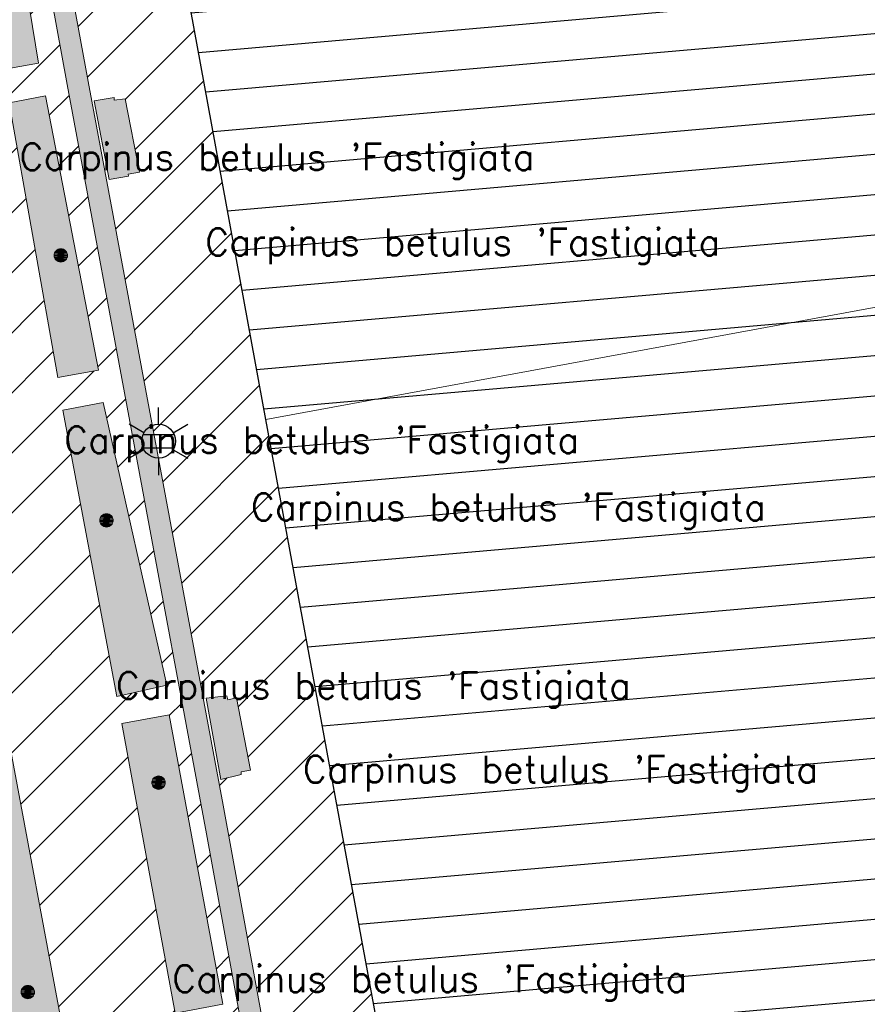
# Model space of a CAD drawing. Header units: metres. Extents: x 102852 to 106916, y 385458 to 392749.
# Tile 39 of 68: x 104629 to 104660, y 386244 to 386281. Entities that reach past the tile are written whole.
import ezdxf
from ezdxf.enums import TextEntityAlignment as Align

# ---------------------------------------------------------------- set-up
doc = ezdxf.new("R2010")
doc.units = ezdxf.units.M
for name, color, linetype, lineweight in [('0-BEBOUWING', 7, 'Continuous', 30), ('0-GRAS OM SPORTVELDEN', 2, 'Continuous', 30), ('0-GRAS SPORTVELDEN', 3, 'Continuous', 30), ('0-HAAG', 82, 'Continuous', 30), ('0-VERHARDING', 5, 'Continuous', 30), ('B-WE-GR-STRUIK-G', 90, 'Continuous', 13), ('B-WE-IE-GEBOUW-G', 10, 'Continuous', 0), ('B-WE-IE-OV-LICHTMAST-S', 40, 'Continuous', 30), ('B-WE-VH-KANTVERHARDING-G', 60, 'Continuous', 13), ('B-WE-VW-MARKERING_LANGS_STREEP_DOORGETROKKEN-G', 7, 'Continuous', 13), ('Bomen', 84, 'Continuous', 0), ('Boomsoort', 10, 'Continuous', 0)]:
    doc.layers.add(name, color=color, linetype=linetype, lineweight=lineweight)
doc.styles.add('NLCS-ISO', font='NLCS-ISO.ttf')
doc.styles.add('Style-txt', font='txt.shx')

# ---------------------------------------------------------------- blocks, each defined once
blk = doc.blocks.new('B-SIE-WEG_LICHTMAST-SO_2')
at = {"ltscale": 0.1}
for p, q in [((0, 1.266), (0, 2.531)), ((-1.096, 0.633), (-2.192, 1.266)), ((1.096, 0.633), (2.192, 1.266)), ((-1.096, -0.633), (-2.192, -1.266)), ((1.096, -0.633), (2.192, -1.266)), ((0, -1.266), (0, -2.531))]:
    blk.add_line(p, q, dxfattribs=at)
at = {"flags": 128}
for points in [[(-1.163, 0.5), (1.163, 0.5)], [(-1.163, -0.5), (1.163, -0.5)]]:
    blk.add_lwpolyline(points, dxfattribs=at)
at = {"ltscale": 0.1}
blk.add_circle((0, 0), 1.266, dxfattribs=at)
at = {"style": 'NLCS-ISO'}
blk.add_attdef('TYPE', text='', height=1.8, dxfattribs=at).set_placement((0, 2.531), align=Align.BOTTOM_CENTER)
blk = doc.blocks.new('MPOLYGON_532')
at = {"layer": 'Bomen', "flags": 128}
for points in [[(104629.837, 386272.265), (104629.823, 386272.218), (104630.313, 386272.218)], [(104629.86, 386272.309), (104629.837, 386272.265), (104630.299, 386272.265)], [(104629.837, 386272.265), (104630.299, 386272.265), (104630.313, 386272.218)], [(104629.891, 386272.346), (104629.86, 386272.309), (104630.276, 386272.309)], [(104629.86, 386272.309), (104630.276, 386272.309), (104630.299, 386272.265)], [(104629.929, 386272.378), (104629.891, 386272.346), (104630.245, 386272.346)], [(104629.891, 386272.346), (104630.245, 386272.346), (104630.276, 386272.309)], [(104629.973, 386272.401), (104629.929, 386272.378), (104630.207, 386272.378)], [(104629.929, 386272.378), (104630.207, 386272.378), (104630.245, 386272.346)], [(104630.019, 386272.415), (104629.973, 386272.401), (104630.164, 386272.401)], [(104629.973, 386272.401), (104630.164, 386272.401), (104630.207, 386272.378)], [(104630.068, 386272.42), (104630.019, 386272.415), (104630.117, 386272.415)], [(104630.019, 386272.415), (104630.117, 386272.415), (104630.164, 386272.401)], [(104629.823, 386272.218), (104629.818, 386272.17), (104630.318, 386272.17)], [(104629.818, 386272.17), (104629.823, 386272.121), (104630.313, 386272.121)], [(104629.818, 386272.17), (104630.318, 386272.17), (104630.313, 386272.121)], [(104629.823, 386272.218), (104630.313, 386272.218), (104630.318, 386272.17)], [(104629.823, 386272.121), (104629.837, 386272.074), (104630.299, 386272.074)], [(104629.823, 386272.121), (104630.313, 386272.121), (104630.299, 386272.074)], [(104629.837, 386272.074), (104629.86, 386272.031), (104630.276, 386272.031)], [(104629.837, 386272.074), (104630.299, 386272.074), (104630.276, 386272.031)], [(104629.86, 386272.031), (104629.891, 386271.993), (104630.245, 386271.993)], [(104629.86, 386272.031), (104630.276, 386272.031), (104630.245, 386271.993)], [(104629.891, 386271.993), (104629.929, 386271.962), (104630.207, 386271.962)], [(104629.891, 386271.993), (104630.245, 386271.993), (104630.207, 386271.962)], [(104629.929, 386271.962), (104629.973, 386271.939), (104630.164, 386271.939)], [(104629.929, 386271.962), (104630.207, 386271.962), (104630.164, 386271.939)], [(104629.973, 386271.939), (104630.019, 386271.924), (104630.117, 386271.924)], [(104629.973, 386271.939), (104630.164, 386271.939), (104630.117, 386271.924)], [(104630.019, 386271.924), (104630.117, 386271.924), (104630.068, 386271.92)]]:
    blk.add_lwpolyline(points, close=True, dxfattribs=at)
at = {"layer": 'Bomen', "color": 74, "true_color": 0x55aa00, "flags": 128}
for points in [[(104629.823, 386272.218), (104629.837, 386272.265)], [(104629.837, 386272.265), (104629.86, 386272.309)], [(104629.86, 386272.309), (104629.891, 386272.346)], [(104629.891, 386272.346), (104629.929, 386272.378)], [(104629.929, 386272.378), (104629.973, 386272.401)], [(104629.973, 386272.401), (104630.019, 386272.415)], [(104630.019, 386272.415), (104630.068, 386272.42)], [(104630.068, 386272.42), (104630.117, 386272.415)], [(104630.117, 386272.415), (104630.164, 386272.401)], [(104630.164, 386272.401), (104630.207, 386272.378)], [(104630.207, 386272.378), (104630.245, 386272.346)], [(104630.245, 386272.346), (104630.276, 386272.309)], [(104630.276, 386272.309), (104630.299, 386272.265)], [(104630.299, 386272.265), (104630.313, 386272.218)], [(104629.818, 386272.17), (104629.823, 386272.218)], [(104629.823, 386272.121), (104629.818, 386272.17)], [(104629.837, 386272.074), (104629.823, 386272.121)], [(104629.86, 386272.031), (104629.837, 386272.074)], [(104629.891, 386271.993), (104629.86, 386272.031)], [(104629.929, 386271.962), (104629.891, 386271.993)], [(104629.973, 386271.939), (104629.929, 386271.962)], [(104630.019, 386271.924), (104629.973, 386271.939)], [(104630.068, 386271.92), (104630.019, 386271.924)], [(104630.117, 386271.924), (104630.068, 386271.92)], [(104630.164, 386271.939), (104630.117, 386271.924)], [(104630.207, 386271.962), (104630.164, 386271.939)], [(104630.245, 386271.993), (104630.207, 386271.962)], [(104630.276, 386272.031), (104630.245, 386271.993)], [(104630.299, 386272.074), (104630.276, 386272.031)], [(104630.313, 386272.121), (104630.299, 386272.074)], [(104630.313, 386272.218), (104630.318, 386272.17)], [(104630.318, 386272.17), (104630.313, 386272.121)]]:
    blk.add_lwpolyline(points, dxfattribs=at)
at = {"layer": 'Bomen'}
for points in [[(104629.837, 386272.265), (104629.823, 386272.218), (104630.313, 386272.218)], [(104629.86, 386272.309), (104629.837, 386272.265), (104630.299, 386272.265)], [(104629.837, 386272.265), (104630.299, 386272.265), (104630.313, 386272.218)], [(104629.891, 386272.346), (104629.86, 386272.309), (104630.276, 386272.309)], [(104629.86, 386272.309), (104630.276, 386272.309), (104630.299, 386272.265)], [(104629.929, 386272.378), (104629.891, 386272.346), (104630.245, 386272.346)], [(104629.891, 386272.346), (104630.245, 386272.346), (104630.276, 386272.309)], [(104629.973, 386272.401), (104629.929, 386272.378), (104630.207, 386272.378)], [(104629.929, 386272.378), (104630.207, 386272.378), (104630.245, 386272.346)], [(104630.019, 386272.415), (104629.973, 386272.401), (104630.164, 386272.401)], [(104629.973, 386272.401), (104630.164, 386272.401), (104630.207, 386272.378)], [(104630.068, 386272.42), (104630.019, 386272.415), (104630.117, 386272.415)], [(104630.019, 386272.415), (104630.117, 386272.415), (104630.164, 386272.401)], [(104629.823, 386272.218), (104629.818, 386272.17), (104630.318, 386272.17)], [(104629.823, 386272.218), (104630.313, 386272.218), (104630.318, 386272.17)]]:
    blk.add_solid(points, dxfattribs=at)
at = {"layer": 'Bomen', "extrusion": (0, 0, -1)}
for points in [[(-104629.818, 386272.17), (-104629.823, 386272.121), (-104630.313, 386272.121)], [(-104629.818, 386272.17), (-104630.318, 386272.17), (-104630.313, 386272.121)], [(-104629.823, 386272.121), (-104629.837, 386272.074), (-104630.299, 386272.074)], [(-104629.823, 386272.121), (-104630.313, 386272.121), (-104630.299, 386272.074)], [(-104629.837, 386272.074), (-104629.86, 386272.031), (-104630.276, 386272.031)], [(-104629.837, 386272.074), (-104630.299, 386272.074), (-104630.276, 386272.031)], [(-104629.86, 386272.031), (-104629.891, 386271.993), (-104630.245, 386271.993)], [(-104629.86, 386272.031), (-104630.276, 386272.031), (-104630.245, 386271.993)], [(-104629.891, 386271.993), (-104629.929, 386271.962), (-104630.207, 386271.962)], [(-104629.891, 386271.993), (-104630.245, 386271.993), (-104630.207, 386271.962)], [(-104629.929, 386271.962), (-104629.973, 386271.939), (-104630.164, 386271.939)], [(-104629.929, 386271.962), (-104630.207, 386271.962), (-104630.164, 386271.939)], [(-104629.973, 386271.939), (-104630.019, 386271.924), (-104630.117, 386271.924)], [(-104629.973, 386271.939), (-104630.164, 386271.939), (-104630.117, 386271.924)], [(-104630.019, 386271.924), (-104630.117, 386271.924), (-104630.068, 386271.92)]]:
    blk.add_solid(points, dxfattribs=at)
blk = doc.blocks.new('MPOLYGON_541')
at = {"layer": 'Bomen', "flags": 128}
for points in [[(104628.589, 386244.668), (104628.584, 386244.62), (104629.084, 386244.62)], [(104628.603, 386244.715), (104628.589, 386244.668), (104629.079, 386244.668)], [(104628.589, 386244.668), (104629.079, 386244.668), (104629.084, 386244.62)], [(104628.626, 386244.759), (104628.603, 386244.715), (104629.065, 386244.715)], [(104628.603, 386244.715), (104629.065, 386244.715), (104629.079, 386244.668)], [(104628.657, 386244.796), (104628.626, 386244.759), (104629.042, 386244.759)], [(104628.626, 386244.759), (104629.042, 386244.759), (104629.065, 386244.715)], [(104628.695, 386244.827), (104628.657, 386244.796), (104629.011, 386244.796)], [(104628.657, 386244.796), (104629.011, 386244.796), (104629.042, 386244.759)], [(104628.738, 386244.851), (104628.695, 386244.827), (104628.973, 386244.827)], [(104628.695, 386244.827), (104628.973, 386244.827), (104629.011, 386244.796)], [(104628.785, 386244.865), (104628.738, 386244.851), (104628.93, 386244.851)], [(104628.738, 386244.851), (104628.93, 386244.851), (104628.973, 386244.827)], [(104628.834, 386244.87), (104628.785, 386244.865), (104628.883, 386244.865)], [(104628.785, 386244.865), (104628.883, 386244.865), (104628.93, 386244.851)], [(104628.584, 386244.62), (104628.589, 386244.571), (104629.079, 386244.571)], [(104628.584, 386244.62), (104629.084, 386244.62), (104629.079, 386244.571)], [(104628.589, 386244.571), (104628.603, 386244.524), (104629.065, 386244.524)], [(104628.589, 386244.571), (104629.079, 386244.571), (104629.065, 386244.524)], [(104628.603, 386244.524), (104628.626, 386244.481), (104629.042, 386244.481)], [(104628.603, 386244.524), (104629.065, 386244.524), (104629.042, 386244.481)], [(104628.626, 386244.481), (104628.657, 386244.443), (104629.011, 386244.443)], [(104628.626, 386244.481), (104629.042, 386244.481), (104629.011, 386244.443)], [(104628.657, 386244.443), (104628.695, 386244.412), (104628.973, 386244.412)], [(104628.657, 386244.443), (104629.011, 386244.443), (104628.973, 386244.412)], [(104628.695, 386244.412), (104628.738, 386244.389), (104628.93, 386244.389)], [(104628.695, 386244.412), (104628.973, 386244.412), (104628.93, 386244.389)], [(104628.738, 386244.389), (104628.785, 386244.374), (104628.883, 386244.374)], [(104628.738, 386244.389), (104628.93, 386244.389), (104628.883, 386244.374)], [(104628.785, 386244.374), (104628.883, 386244.374), (104628.834, 386244.37)]]:
    blk.add_lwpolyline(points, close=True, dxfattribs=at)
at = {"layer": 'Bomen', "color": 74, "true_color": 0x55aa00, "flags": 128}
for points in [[(104628.584, 386244.62), (104628.589, 386244.668)], [(104628.589, 386244.668), (104628.603, 386244.715)], [(104628.603, 386244.715), (104628.626, 386244.759)], [(104628.626, 386244.759), (104628.657, 386244.796)], [(104628.657, 386244.796), (104628.695, 386244.827)], [(104628.695, 386244.827), (104628.738, 386244.851)], [(104628.738, 386244.851), (104628.785, 386244.865)], [(104628.785, 386244.865), (104628.834, 386244.87)], [(104628.834, 386244.87), (104628.883, 386244.865)], [(104628.883, 386244.865), (104628.93, 386244.851)], [(104628.93, 386244.851), (104628.973, 386244.827)], [(104628.973, 386244.827), (104629.011, 386244.796)], [(104629.011, 386244.796), (104629.042, 386244.759)], [(104629.042, 386244.759), (104629.065, 386244.715)], [(104629.065, 386244.715), (104629.079, 386244.668)], [(104629.079, 386244.668), (104629.084, 386244.62)], [(104628.589, 386244.571), (104628.584, 386244.62)], [(104628.603, 386244.524), (104628.589, 386244.571)], [(104628.626, 386244.481), (104628.603, 386244.524)], [(104628.657, 386244.443), (104628.626, 386244.481)], [(104628.695, 386244.412), (104628.657, 386244.443)], [(104628.738, 386244.389), (104628.695, 386244.412)], [(104628.785, 386244.374), (104628.738, 386244.389)], [(104628.834, 386244.37), (104628.785, 386244.374)], [(104628.883, 386244.374), (104628.834, 386244.37)], [(104628.93, 386244.389), (104628.883, 386244.374)], [(104628.973, 386244.412), (104628.93, 386244.389)], [(104629.011, 386244.443), (104628.973, 386244.412)], [(104629.042, 386244.481), (104629.011, 386244.443)], [(104629.065, 386244.524), (104629.042, 386244.481)], [(104629.079, 386244.571), (104629.065, 386244.524)], [(104629.084, 386244.62), (104629.079, 386244.571)]]:
    blk.add_lwpolyline(points, dxfattribs=at)
at = {"layer": 'Bomen'}
for points in [[(104628.589, 386244.668), (104628.584, 386244.62), (104629.084, 386244.62)], [(104628.603, 386244.715), (104628.589, 386244.668), (104629.079, 386244.668)], [(104628.589, 386244.668), (104629.079, 386244.668), (104629.084, 386244.62)], [(104628.626, 386244.759), (104628.603, 386244.715), (104629.065, 386244.715)], [(104628.603, 386244.715), (104629.065, 386244.715), (104629.079, 386244.668)], [(104628.657, 386244.796), (104628.626, 386244.759), (104629.042, 386244.759)], [(104628.626, 386244.759), (104629.042, 386244.759), (104629.065, 386244.715)], [(104628.695, 386244.827), (104628.657, 386244.796), (104629.011, 386244.796)], [(104628.657, 386244.796), (104629.011, 386244.796), (104629.042, 386244.759)], [(104628.738, 386244.851), (104628.695, 386244.827), (104628.973, 386244.827)], [(104628.695, 386244.827), (104628.973, 386244.827), (104629.011, 386244.796)], [(104628.785, 386244.865), (104628.738, 386244.851), (104628.93, 386244.851)], [(104628.738, 386244.851), (104628.93, 386244.851), (104628.973, 386244.827)], [(104628.834, 386244.87), (104628.785, 386244.865), (104628.883, 386244.865)], [(104628.785, 386244.865), (104628.883, 386244.865), (104628.93, 386244.851)]]:
    blk.add_solid(points, dxfattribs=at)
at = {"layer": 'Bomen', "extrusion": (0, 0, -1)}
for points in [[(-104628.584, 386244.62), (-104628.589, 386244.571), (-104629.079, 386244.571)], [(-104628.584, 386244.62), (-104629.084, 386244.62), (-104629.079, 386244.571)], [(-104628.589, 386244.571), (-104628.603, 386244.524), (-104629.065, 386244.524)], [(-104628.589, 386244.571), (-104629.079, 386244.571), (-104629.065, 386244.524)], [(-104628.603, 386244.524), (-104628.626, 386244.481), (-104629.042, 386244.481)], [(-104628.603, 386244.524), (-104629.065, 386244.524), (-104629.042, 386244.481)], [(-104628.626, 386244.481), (-104628.657, 386244.443), (-104629.011, 386244.443)], [(-104628.626, 386244.481), (-104629.042, 386244.481), (-104629.011, 386244.443)], [(-104628.657, 386244.443), (-104628.695, 386244.412), (-104628.973, 386244.412)], [(-104628.657, 386244.443), (-104629.011, 386244.443), (-104628.973, 386244.412)], [(-104628.695, 386244.412), (-104628.738, 386244.389), (-104628.93, 386244.389)], [(-104628.695, 386244.412), (-104628.973, 386244.412), (-104628.93, 386244.389)], [(-104628.738, 386244.389), (-104628.785, 386244.374), (-104628.883, 386244.374)], [(-104628.738, 386244.389), (-104628.93, 386244.389), (-104628.883, 386244.374)], [(-104628.785, 386244.374), (-104628.883, 386244.374), (-104628.834, 386244.37)]]:
    blk.add_solid(points, dxfattribs=at)
blk = doc.blocks.new('MPOLYGON_615')
at = {"layer": 'Bomen', "flags": 128}
for points in [[(104633.479, 386252.501), (104633.474, 386252.452), (104633.974, 386252.452)], [(104633.474, 386252.452), (104633.479, 386252.403), (104633.969, 386252.403)], [(104633.474, 386252.452), (104633.974, 386252.452), (104633.969, 386252.403)], [(104633.493, 386252.548), (104633.479, 386252.501), (104633.969, 386252.501)], [(104633.479, 386252.501), (104633.969, 386252.501), (104633.974, 386252.452)], [(104633.479, 386252.403), (104633.493, 386252.357), (104633.955, 386252.357)], [(104633.479, 386252.403), (104633.969, 386252.403), (104633.955, 386252.357)], [(104633.516, 386252.591), (104633.493, 386252.548), (104633.955, 386252.548)], [(104633.493, 386252.548), (104633.955, 386252.548), (104633.969, 386252.501)], [(104633.548, 386252.629), (104633.516, 386252.591), (104633.932, 386252.591)], [(104633.516, 386252.591), (104633.932, 386252.591), (104633.955, 386252.548)], [(104633.585, 386252.66), (104633.548, 386252.629), (104633.901, 386252.629)], [(104633.548, 386252.629), (104633.901, 386252.629), (104633.932, 386252.591)], [(104633.629, 386252.683), (104633.585, 386252.66), (104633.863, 386252.66)], [(104633.585, 386252.66), (104633.863, 386252.66), (104633.901, 386252.629)], [(104633.676, 386252.697), (104633.629, 386252.683), (104633.82, 386252.683)], [(104633.629, 386252.683), (104633.82, 386252.683), (104633.863, 386252.66)], [(104633.724, 386252.702), (104633.676, 386252.697), (104633.773, 386252.697)], [(104633.676, 386252.697), (104633.773, 386252.697), (104633.82, 386252.683)], [(104633.493, 386252.357), (104633.516, 386252.313), (104633.932, 386252.313)], [(104633.493, 386252.357), (104633.955, 386252.357), (104633.932, 386252.313)], [(104633.516, 386252.313), (104633.548, 386252.275), (104633.901, 386252.275)], [(104633.516, 386252.313), (104633.932, 386252.313), (104633.901, 386252.275)], [(104633.548, 386252.275), (104633.585, 386252.244), (104633.863, 386252.244)], [(104633.548, 386252.275), (104633.901, 386252.275), (104633.863, 386252.244)], [(104633.585, 386252.244), (104633.629, 386252.221), (104633.82, 386252.221)], [(104633.585, 386252.244), (104633.863, 386252.244), (104633.82, 386252.221)], [(104633.629, 386252.221), (104633.676, 386252.207), (104633.773, 386252.207)], [(104633.629, 386252.221), (104633.82, 386252.221), (104633.773, 386252.207)], [(104633.676, 386252.207), (104633.773, 386252.207), (104633.724, 386252.202)]]:
    blk.add_lwpolyline(points, close=True, dxfattribs=at)
at = {"layer": 'Bomen', "color": 74, "true_color": 0x55aa00, "flags": 128}
for points in [[(104633.474, 386252.452), (104633.479, 386252.501)], [(104633.479, 386252.403), (104633.474, 386252.452)], [(104633.479, 386252.501), (104633.493, 386252.548)], [(104633.493, 386252.357), (104633.479, 386252.403)], [(104633.493, 386252.548), (104633.516, 386252.591)], [(104633.516, 386252.591), (104633.548, 386252.629)], [(104633.548, 386252.629), (104633.585, 386252.66)], [(104633.585, 386252.66), (104633.629, 386252.683)], [(104633.629, 386252.683), (104633.676, 386252.697)], [(104633.676, 386252.697), (104633.724, 386252.702)], [(104633.724, 386252.702), (104633.773, 386252.697)], [(104633.773, 386252.697), (104633.82, 386252.683)], [(104633.82, 386252.683), (104633.863, 386252.66)], [(104633.863, 386252.66), (104633.901, 386252.629)], [(104633.901, 386252.629), (104633.932, 386252.591)], [(104633.932, 386252.591), (104633.955, 386252.548)], [(104633.955, 386252.548), (104633.969, 386252.501)], [(104633.969, 386252.403), (104633.955, 386252.357)], [(104633.969, 386252.501), (104633.974, 386252.452)], [(104633.974, 386252.452), (104633.969, 386252.403)], [(104633.516, 386252.313), (104633.493, 386252.357)], [(104633.548, 386252.275), (104633.516, 386252.313)], [(104633.585, 386252.244), (104633.548, 386252.275)], [(104633.629, 386252.221), (104633.585, 386252.244)], [(104633.676, 386252.207), (104633.629, 386252.221)], [(104633.724, 386252.202), (104633.676, 386252.207)], [(104633.773, 386252.207), (104633.724, 386252.202)], [(104633.82, 386252.221), (104633.773, 386252.207)], [(104633.863, 386252.244), (104633.82, 386252.221)], [(104633.901, 386252.275), (104633.863, 386252.244)], [(104633.932, 386252.313), (104633.901, 386252.275)], [(104633.955, 386252.357), (104633.932, 386252.313)]]:
    blk.add_lwpolyline(points, dxfattribs=at)
at = {"layer": 'Bomen'}
for points in [[(104633.479, 386252.501), (104633.474, 386252.452), (104633.974, 386252.452)], [(104633.493, 386252.548), (104633.479, 386252.501), (104633.969, 386252.501)], [(104633.479, 386252.501), (104633.969, 386252.501), (104633.974, 386252.452)], [(104633.516, 386252.591), (104633.493, 386252.548), (104633.955, 386252.548)], [(104633.493, 386252.548), (104633.955, 386252.548), (104633.969, 386252.501)], [(104633.548, 386252.629), (104633.516, 386252.591), (104633.932, 386252.591)], [(104633.516, 386252.591), (104633.932, 386252.591), (104633.955, 386252.548)], [(104633.585, 386252.66), (104633.548, 386252.629), (104633.901, 386252.629)], [(104633.548, 386252.629), (104633.901, 386252.629), (104633.932, 386252.591)], [(104633.629, 386252.683), (104633.585, 386252.66), (104633.863, 386252.66)], [(104633.585, 386252.66), (104633.863, 386252.66), (104633.901, 386252.629)], [(104633.676, 386252.697), (104633.629, 386252.683), (104633.82, 386252.683)], [(104633.629, 386252.683), (104633.82, 386252.683), (104633.863, 386252.66)], [(104633.724, 386252.702), (104633.676, 386252.697), (104633.773, 386252.697)], [(104633.676, 386252.697), (104633.773, 386252.697), (104633.82, 386252.683)]]:
    blk.add_solid(points, dxfattribs=at)
at = {"layer": 'Bomen', "extrusion": (0, 0, -1)}
for points in [[(-104633.474, 386252.452), (-104633.479, 386252.403), (-104633.969, 386252.403)], [(-104633.474, 386252.452), (-104633.974, 386252.452), (-104633.969, 386252.403)], [(-104633.479, 386252.403), (-104633.493, 386252.357), (-104633.955, 386252.357)], [(-104633.479, 386252.403), (-104633.969, 386252.403), (-104633.955, 386252.357)], [(-104633.493, 386252.357), (-104633.516, 386252.313), (-104633.932, 386252.313)], [(-104633.493, 386252.357), (-104633.955, 386252.357), (-104633.932, 386252.313)], [(-104633.516, 386252.313), (-104633.548, 386252.275), (-104633.901, 386252.275)], [(-104633.516, 386252.313), (-104633.932, 386252.313), (-104633.901, 386252.275)], [(-104633.548, 386252.275), (-104633.585, 386252.244), (-104633.863, 386252.244)], [(-104633.548, 386252.275), (-104633.901, 386252.275), (-104633.863, 386252.244)], [(-104633.585, 386252.244), (-104633.629, 386252.221), (-104633.82, 386252.221)], [(-104633.585, 386252.244), (-104633.863, 386252.244), (-104633.82, 386252.221)], [(-104633.629, 386252.221), (-104633.676, 386252.207), (-104633.773, 386252.207)], [(-104633.629, 386252.221), (-104633.82, 386252.221), (-104633.773, 386252.207)], [(-104633.676, 386252.207), (-104633.773, 386252.207), (-104633.724, 386252.202)]]:
    blk.add_solid(points, dxfattribs=at)
blk = doc.blocks.new('MPOLYGON_616')
at = {"layer": 'Bomen', "flags": 128}
for points in [[(104631.531, 386262.31), (104631.526, 386262.261), (104632.026, 386262.261)], [(104631.545, 386262.356), (104631.531, 386262.31), (104632.021, 386262.31)], [(104631.531, 386262.31), (104632.021, 386262.31), (104632.026, 386262.261)], [(104631.568, 386262.4), (104631.545, 386262.356), (104632.007, 386262.356)], [(104631.545, 386262.356), (104632.007, 386262.356), (104632.021, 386262.31)], [(104631.599, 386262.438), (104631.568, 386262.4), (104631.984, 386262.4)], [(104631.568, 386262.4), (104631.984, 386262.4), (104632.007, 386262.356)], [(104631.637, 386262.469), (104631.599, 386262.438), (104631.953, 386262.438)], [(104631.599, 386262.438), (104631.953, 386262.438), (104631.984, 386262.4)], [(104631.68, 386262.492), (104631.637, 386262.469), (104631.915, 386262.469)], [(104631.637, 386262.469), (104631.915, 386262.469), (104631.953, 386262.438)], [(104631.727, 386262.506), (104631.68, 386262.492), (104631.872, 386262.492)], [(104631.68, 386262.492), (104631.872, 386262.492), (104631.915, 386262.469)], [(104631.776, 386262.511), (104631.727, 386262.506), (104631.825, 386262.506)], [(104631.727, 386262.506), (104631.825, 386262.506), (104631.872, 386262.492)], [(104631.526, 386262.261), (104631.531, 386262.212), (104632.021, 386262.212)], [(104631.526, 386262.261), (104632.026, 386262.261), (104632.021, 386262.212)], [(104631.531, 386262.212), (104631.545, 386262.165), (104632.007, 386262.165)], [(104631.531, 386262.212), (104632.021, 386262.212), (104632.007, 386262.165)], [(104631.545, 386262.165), (104631.568, 386262.122), (104631.984, 386262.122)], [(104631.545, 386262.165), (104632.007, 386262.165), (104631.984, 386262.122)], [(104631.568, 386262.122), (104631.599, 386262.084), (104631.953, 386262.084)], [(104631.568, 386262.122), (104631.984, 386262.122), (104631.953, 386262.084)], [(104631.599, 386262.084), (104631.637, 386262.053), (104631.915, 386262.053)], [(104631.599, 386262.084), (104631.953, 386262.084), (104631.915, 386262.053)], [(104631.637, 386262.053), (104631.68, 386262.03), (104631.872, 386262.03)], [(104631.637, 386262.053), (104631.915, 386262.053), (104631.872, 386262.03)], [(104631.68, 386262.03), (104631.727, 386262.016), (104631.825, 386262.016)], [(104631.68, 386262.03), (104631.872, 386262.03), (104631.825, 386262.016)], [(104631.727, 386262.016), (104631.825, 386262.016), (104631.776, 386262.011)]]:
    blk.add_lwpolyline(points, close=True, dxfattribs=at)
at = {"layer": 'Bomen', "color": 74, "true_color": 0x55aa00, "flags": 128}
for points in [[(104631.526, 386262.261), (104631.531, 386262.31)], [(104631.531, 386262.31), (104631.545, 386262.356)], [(104631.545, 386262.356), (104631.568, 386262.4)], [(104631.568, 386262.4), (104631.599, 386262.438)], [(104631.599, 386262.438), (104631.637, 386262.469)], [(104631.637, 386262.469), (104631.68, 386262.492)], [(104631.68, 386262.492), (104631.727, 386262.506)], [(104631.727, 386262.506), (104631.776, 386262.511)], [(104631.776, 386262.511), (104631.825, 386262.506)], [(104631.825, 386262.506), (104631.872, 386262.492)], [(104631.872, 386262.492), (104631.915, 386262.469)], [(104631.915, 386262.469), (104631.953, 386262.438)], [(104631.953, 386262.438), (104631.984, 386262.4)], [(104631.984, 386262.4), (104632.007, 386262.356)], [(104632.007, 386262.356), (104632.021, 386262.31)], [(104632.021, 386262.31), (104632.026, 386262.261)], [(104631.531, 386262.212), (104631.526, 386262.261)], [(104631.545, 386262.165), (104631.531, 386262.212)], [(104631.568, 386262.122), (104631.545, 386262.165)], [(104631.599, 386262.084), (104631.568, 386262.122)], [(104631.637, 386262.053), (104631.599, 386262.084)], [(104631.68, 386262.03), (104631.637, 386262.053)], [(104631.727, 386262.016), (104631.68, 386262.03)], [(104631.776, 386262.011), (104631.727, 386262.016)], [(104631.825, 386262.016), (104631.776, 386262.011)], [(104631.872, 386262.03), (104631.825, 386262.016)], [(104631.915, 386262.053), (104631.872, 386262.03)], [(104631.953, 386262.084), (104631.915, 386262.053)], [(104631.984, 386262.122), (104631.953, 386262.084)], [(104632.007, 386262.165), (104631.984, 386262.122)], [(104632.021, 386262.212), (104632.007, 386262.165)], [(104632.026, 386262.261), (104632.021, 386262.212)]]:
    blk.add_lwpolyline(points, dxfattribs=at)
at = {"layer": 'Bomen'}
for points in [[(104631.531, 386262.31), (104631.526, 386262.261), (104632.026, 386262.261)], [(104631.545, 386262.356), (104631.531, 386262.31), (104632.021, 386262.31)], [(104631.531, 386262.31), (104632.021, 386262.31), (104632.026, 386262.261)], [(104631.568, 386262.4), (104631.545, 386262.356), (104632.007, 386262.356)], [(104631.545, 386262.356), (104632.007, 386262.356), (104632.021, 386262.31)], [(104631.599, 386262.438), (104631.568, 386262.4), (104631.984, 386262.4)], [(104631.568, 386262.4), (104631.984, 386262.4), (104632.007, 386262.356)], [(104631.637, 386262.469), (104631.599, 386262.438), (104631.953, 386262.438)], [(104631.599, 386262.438), (104631.953, 386262.438), (104631.984, 386262.4)], [(104631.68, 386262.492), (104631.637, 386262.469), (104631.915, 386262.469)], [(104631.637, 386262.469), (104631.915, 386262.469), (104631.953, 386262.438)], [(104631.727, 386262.506), (104631.68, 386262.492), (104631.872, 386262.492)], [(104631.68, 386262.492), (104631.872, 386262.492), (104631.915, 386262.469)], [(104631.776, 386262.511), (104631.727, 386262.506), (104631.825, 386262.506)], [(104631.727, 386262.506), (104631.825, 386262.506), (104631.872, 386262.492)]]:
    blk.add_solid(points, dxfattribs=at)
at = {"layer": 'Bomen', "extrusion": (0, 0, -1)}
for points in [[(-104631.526, 386262.261), (-104631.531, 386262.212), (-104632.021, 386262.212)], [(-104631.526, 386262.261), (-104632.026, 386262.261), (-104632.021, 386262.212)], [(-104631.531, 386262.212), (-104631.545, 386262.165), (-104632.007, 386262.165)], [(-104631.531, 386262.212), (-104632.021, 386262.212), (-104632.007, 386262.165)], [(-104631.545, 386262.165), (-104631.568, 386262.122), (-104631.984, 386262.122)], [(-104631.545, 386262.165), (-104632.007, 386262.165), (-104631.984, 386262.122)], [(-104631.568, 386262.122), (-104631.599, 386262.084), (-104631.953, 386262.084)], [(-104631.568, 386262.122), (-104631.984, 386262.122), (-104631.953, 386262.084)], [(-104631.599, 386262.084), (-104631.637, 386262.053), (-104631.915, 386262.053)], [(-104631.599, 386262.084), (-104631.953, 386262.084), (-104631.915, 386262.053)], [(-104631.637, 386262.053), (-104631.68, 386262.03), (-104631.872, 386262.03)], [(-104631.637, 386262.053), (-104631.915, 386262.053), (-104631.872, 386262.03)], [(-104631.68, 386262.03), (-104631.727, 386262.016), (-104631.825, 386262.016)], [(-104631.68, 386262.03), (-104631.872, 386262.03), (-104631.825, 386262.016)], [(-104631.727, 386262.016), (-104631.825, 386262.016), (-104631.776, 386262.011)]]:
    blk.add_solid(points, dxfattribs=at)

msp = doc.modelspace()

# ---------------------------------------------------------------- hatches: boundary and pattern name
at = {"layer": '0-BEBOUWING', "ltscale": 0.2, "true_color": 0x636466, "extrusion": (0, 0, -1)}
for points in [[(-104631.883, 386275.003), (-104632.606, 386275.134), (-104632.589, 386275.211), (-104633.013, 386275.276), (-104632.481, 386278.019), (-104632.07, 386277.973), (-104632.063, 386278.074), (-104631.311, 386277.948)], [(-104636.058, 386252.573), (-104636.809, 386252.762), (-104636.817, 386252.859), (-104637.162, 386252.923), (-104636.643, 386255.626), (-104636.321, 386255.549), (-104636.281, 386255.703), (-104635.505, 386255.616)]]:
    msp.add_hatch(color=251, dxfattribs=at).paths.add_polyline_path(points)
at = {"layer": '0-GRAS OM SPORTVELDEN', "ltscale": 0.2}
h = msp.add_hatch(dxfattribs=at)
h.set_pattern_fill('ANSI31', color=256, scale=0.1, style=0, pattern_type=2)
h.set_pattern_definition([(45, (0.0001, -2e-20), (-1.122532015, 1.122532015), [])])
h.paths.add_polyline_path([(104619.488, 386300.894), (104617.652, 386300.288), (104617.502, 386300.157), (104619.581, 386289.956), (104621.264, 386290.236), (104621.247, 386290.337)], flags=17)
h.paths.add_polyline_path([(104557.247, 386214.543), (104555.442, 386214.935), (104553.73, 386215.629), (104552.161, 386216.604), (104550.781, 386217.831), (104552.019, 386210.717), (104528.482, 386184.038), (104528.455, 386183.938), (104530.486, 386175.135), (104530.88, 386174.045), (104532.1, 386170.641), (104534.504, 386166.088), (104537.31, 386161.945), (104539.961, 386159.918), (104544.683, 386157.74), (104549.448, 386156.066), (104553.504, 386155.407), (104556.628, 386155.983), (104558.928, 386157.469), (104562.25, 386160.578), (104563.42, 386161.783), (104565.633, 386163.492), (104567.861, 386164.791), (104569.908, 386165.507), (104572.419, 386165.771), (104576.253, 386165.57), (104580.316, 386165.349), (104586.226, 386164.913), (104590.978, 386164.572), (104595.3, 386164.329), (104596.59, 386160.217), (104598.518, 386154.429), (104608.633, 386157.538), (104608.3, 386158.621), (104616.694, 386161.244), (104627.633, 386164.579), (104635.788, 386167.129), (104643.916, 386169.54), (104644.019, 386169.245), (104649.315, 386168.762), (104652.746, 386169.712), (104657.921, 386171.026), (104661.665, 386170.595), (104670.177, 386171.463), (104687.459, 386176.939), (104698.239, 386179.646), (104708.52, 386182.898), (104712.077, 386184.804), (104717.329, 386186.1), (104723.233, 386191.094), (104724.615, 386190.53), (104726.555, 386187.927), (104726.69, 386186.856), (104728.791, 386186.85), (104728.195, 386187.814), (104723.035, 386216.097), (104723.258, 386216.294), (104717.942, 386245.277), (104717.449, 386245.209), (104713.823, 386265.411), (104728.055, 386267.938), (104728.576, 386270.771), (104724.981, 386291.15), (104724.513, 386293.919), (104720.809, 386291.521), (104717.746, 386291.349), (104716.632, 386292.004), (104714.389, 386296.35), (104712.249, 386303.881), (104708.254, 386313.042), (104706.534, 386312.462), (104704.171, 386312.716), (104701.309, 386316.197), (104699.228, 386319.799), (104698.398, 386322.942), (104698.511, 386324.932), (104699.439, 386326.147), (104706.229, 386327.629), (104702.869, 386328.011), (104699.763, 386330.963), (104699.346, 386329.98), (104697.939, 386329.455), (104696.532, 386329.623), (104695.103, 386331.308), (104691.58, 386332.037), (104687.031, 386332.689), (104684.41, 386333.009), (104677.492, 386333.005), (104671.521, 386332.808), (104664.236, 386331.939), (104660.846, 386331.794), (104659.078, 386332.035), (104658.298, 386334.163), (104654.263, 386333.646), (104652.54, 386333.403), (104646.779, 386332.606), (104648.982, 386332.637), (104649.372, 386331.308), (104620.271, 386326.782), (104624.808, 386304.255), (104626.392, 386304.589), (104626.706, 386303.023), (104628.473, 386293.179), (104628.423, 386293.173), (104631.096, 386278.671), (104631.233, 386277.935), (104632.063, 386278.074), (104632.07, 386277.973), (104632.481, 386278.019), (104633.013, 386275.276), (104632.589, 386275.211), (104632.606, 386275.134), (104631.783, 386274.985), (104635.397, 386255.604), (104636.281, 386255.703), (104636.321, 386255.549), (104636.643, 386255.626), (104637.162, 386252.923), (104636.817, 386252.859), (104636.809, 386252.762), (104635.967, 386252.55), (104636.142, 386251.61), (104641.272, 386223.539), (104643.237, 386212.575), (104642.187, 386212.378), (104642.798, 386208.809), (104641.119, 386208.47), (104638.937, 386219.309), (104641.098, 386219.744), (104640.476, 386223.387), (104635.515, 386250.543), (104630.302, 386278.562), (104627.655, 386293.02), (104627.597, 386293.013), (104625.821, 386302.863), (104619.038, 386301.493), (104616.605, 386299.377), (104637.859, 386186.261), (104636.566, 386185.994), (104615.422, 386298.405), (104580.881, 386294.064), (104550.723, 386286.423), (104547.944, 386283.728), (104547.321, 386282.502), (104546.94, 386281.181), (104546.815, 386279.811), (104546.949, 386278.443), (104553.415, 386243.828), (104554.541, 386244.055), (104555.72, 386237.614), (104554.924, 386237.468), (104557.756, 386222.506), (104558.575, 386222.691), (104559.773, 386216.223), (104558.604, 386215.983), (104565.256, 386180.773), (104569.235, 386175.804), (104567.962, 386174.803), (104563.711, 386180.181)])
h.paths.add_polyline_path([(104569.66, 386181.657), (104578.662, 386183.328), (104580.572, 386183.7), (104577.579, 386199.749), (104590.208, 386202.154, -0.491164), (104604.192, 386204.778), (104616.946, 386207.149), (104619.968, 386191.083), (104621.783, 386191.39), (104630.879, 386193.124, -0.467531), (104631.471, 386194.047), (104622.378, 386242.456), (104599.783, 386238.156, -0.04693), (104599.939, 386236.488, -0.910346), (104582.209, 386234.82), (104582.177, 386234.814), (104559.582, 386230.488), (104568.666, 386182.226, -0.430584)], flags=17)
h.paths.add_polyline_path([(104577.78, 386268.386), (104591.732, 386271.027, -0.481268)])
h.paths.add_polyline_path([(104635.317, 386206.146), (104637.213, 386206.497), (104639.157, 386195.983), (104637.291, 386195.607)], flags=17)
h.paths.add_polyline_path([(104637.546, 386194.328), (104639.156, 386194.644), (104640.857, 386186.857), (104639.083, 386186.508)], flags=17)
h.paths.add_polyline_path([(104635.063, 386207.561), (104633.263, 386217.596), (104634.882, 386217.975), (104636.886, 386207.888)], flags=17)
h.paths.add_polyline_path([(104632.997, 386219.085), (104630.948, 386229.833), (104632.53, 386230.217), (104634.715, 386219.413)], flags=17)
h.paths.add_polyline_path([(104641.238, 386207.115), (104643.226, 386207.448), (104644.972, 386197.019), (104643.318, 386196.742)], flags=17)
h.paths.add_polyline_path([(104643.581, 386195.53), (104645.202, 386195.914), (104646.271, 386188.982), (104644.987, 386188.661)], flags=17)
h.paths.add_polyline_path([(104630.679, 386231.275), (104628.426, 386241.654), (104630.355, 386242.073), (104632.224, 386231.61)], flags=17)
h.paths.add_polyline_path([(104638.766, 386220.264), (104636.773, 386231.004), (104638.744, 386231.431), (104640.665, 386220.601)], flags=17)
h.paths.add_polyline_path([(104628.248, 386242.948), (104626.345, 386253.51), (104628.159, 386253.847), (104630.113, 386243.345)], flags=17)
h.paths.add_polyline_path([(104636.646, 386232.079), (104634.612, 386242.696), (104636.432, 386243.045), (104638.472, 386232.43)], flags=17)
h.paths.add_polyline_path([(104648.466, 386208.066), (104687.473, 386215.293), (104692.955, 386185.899), (104653.831, 386178.845)], flags=17)
h.paths.add_polyline_path([(104646.842, 386216.915), (104646.669, 386217.631), (104637.738, 386266.027), (104628.859, 386314.453), (104628.712, 386315.25), (104629.447, 386315.388), (104638.62, 386317.098), (104640.32, 386317.415), (104651.131, 386319.386), (104656.42, 386320.36), (104663.754, 386321.648), (104669.038, 386322.663), (104679.818, 386324.611), (104681.73, 386324.98), (104690.753, 386326.632), (104691.509, 386326.771), (104691.655, 386326.057), (104700.614, 386277.511), (104709.519, 386229.3), (104709.657, 386228.519), (104708.928, 386228.36), (104699.853, 386226.674), (104697.969, 386226.321), (104687.217, 386224.365), (104681.88, 386223.362), (104674.552, 386222.009), (104669.315, 386221.059), (104658.429, 386219.044), (104656.759, 386218.72), (104647.632, 386217.06)], flags=17)
h.paths.add_polyline_path([(104634.345, 386243.837), (104632.355, 386254.667), (104634.12, 386254.991), (104636.121, 386244.243), (104636.135, 386244.17)], flags=17)
h.paths.add_polyline_path([(104626.331, 386254.635), (104624.174, 386265.283), (104625.981, 386265.745), (104628.017, 386254.979)], flags=17)
h.paths.add_polyline_path([(104632.159, 386255.673), (104630.143, 386266.382), (104631.658, 386266.667), (104634.03, 386256.093)], flags=17)
h.paths.add_polyline_path([(104623.867, 386266.414), (104621.916, 386277.016), (104623.622, 386277.33), (104625.67, 386266.763)], flags=17)
h.paths.add_polyline_path([(104668.206, 386237.514, -0.485412), (104682.469, 386240.143)])
h.paths.add_polyline_path([(104629.954, 386267.607), (104628.137, 386277.879), (104629.494, 386278.14), (104631.472, 386267.876)], flags=17)
h.paths.add_polyline_path([(104621.645, 386278.086), (104619.722, 386288.871), (104621.453, 386289.087), (104623.424, 386278.491), (104623.437, 386278.419)], flags=17)
h.paths.add_polyline_path([(104660.293, 386271.815, -1), (104678.213, 386271.815, -0.914044), (104660.437, 386270.215), (104660.36, 386270.201), (104660.437, 386270.215, -0.044914)])
h.paths.add_polyline_path([(104627.842, 386279.112), (104625.592, 386289.991), (104627.419, 386290.418), (104629.231, 386279.353)], flags=17)
h.paths.add_polyline_path([(104625.394, 386291.012), (104623.236, 386302.165), (104625.238, 386302.527), (104627.252, 386291.396), (104627.26, 386291.35)], flags=17)
h.paths.add_polyline_path([(104655.991, 386303.602), (104670.244, 386306.217, -0.498792)])
h.paths.add_polyline_path([(104722.69, 386211.573), (104723.086, 386211.638), (104727.43, 386187.892), (104727.038, 386187.909)], flags=17)
h.paths.add_polyline_path([(104722.318, 386213.813), (104716.662, 386244.718), (104713.027, 386265.248), (104713.426, 386265.372), (104717.108, 386244.842), (104722.769, 386213.936)], flags=17)
h.paths.add_polyline_path([(104613.246, 386291.062, -0.540709), (104612.327, 386291.628), (104603.24, 386289.898), (104601.417, 386289.578), (104604.456, 386273.445), (104591.732, 386271.027, -0.481268), (104577.78, 386268.386), (104565.044, 386265.992), (104562.003, 386282.049), (104560.095, 386281.71), (104551.049, 386279.985, -0.419907), (104550.459, 386279.065), (104559.582, 386230.488), (104582.209, 386234.82, -0.046929), (104582.053, 386236.488, -0.910346), (104599.783, 386238.156), (104599.815, 386238.162), (104622.378, 386242.456)], flags=17)
h.paths.add_polyline_path([(104601.417, 386289.578), (104590.561, 386287.518), (104591.539, 386282.21), (104573.771, 386278.868), (104572.715, 386284.094), (104562.003, 386282.049), (104565.044, 386265.992), (104577.78, 386268.386), (104591.732, 386271.027), (104604.456, 386273.445)])
h.paths.add_polyline_path([(104590.561, 386287.518), (104585.344, 386286.549), (104578.052, 386285.182), (104572.715, 386284.094), (104573.771, 386278.868), (104591.539, 386282.21)])
h.paths.add_polyline_path([(104582.053, 386236.488, 0.046929), (104582.209, 386234.82, 0.910349), (104599.939, 386236.488, 0.04693), (104599.783, 386238.156, 0.910347)], flags=17)
h.paths.add_polyline_path([(104616.946, 386207.149), (104604.192, 386204.778), (104590.208, 386202.154), (104577.579, 386199.749), (104580.572, 386183.7), (104591.345, 386185.689), (104590.311, 386190.997), (104608.139, 386194.309), (104609.158, 386189.023), (104619.968, 386191.083)])
h.paths.add_polyline_path([(104608.139, 386194.309), (104590.311, 386190.997), (104591.345, 386185.689), (104596.617, 386186.678), (104603.91, 386187.998), (104609.158, 386189.023)])
h.paths.add_polyline_path([(104590.208, 386202.154), (104604.192, 386204.778, 0.491164)])
h.paths.add_polyline_path([(104678.213, 386271.815, 0.044914), (104678.069, 386273.415), (104660.437, 386270.215, 0.914032)])
h.paths.add_polyline_path([(104660.293, 386271.815, 0.044914), (104660.437, 386270.215), (104678.069, 386273.415, 0.914032)])
h.paths.add_polyline_path([(104670.244, 386306.217), (104655.991, 386303.602, 0.498792)])
h.paths.add_polyline_path([(104668.206, 386237.514), (104682.469, 386240.143, 0.485412)])
h.paths.add_polyline_path([(104573.864, 386333.332), (104584.207, 386326.323), (104587.037, 386324.081), (104575.446, 386312.728), (104546.85, 386284.901), (104546.076, 386283.641), (104545.53, 386282.267), (104545.228, 386280.819), (104545.178, 386280.819), (104545.178, 386279.341), (104545.383, 386277.877), (104550.751, 386248.556), (104550.739, 386247.813), (104545.319, 386235.152), (104548.264, 386217.845), (104549.399, 386211.516), (104527.935, 386187.074), (104527.063, 386194.071), (104526.574, 386199.783), (104527.01, 386211.525), (104527.882, 386218.276), (104529.665, 386226.88), (104532.672, 386238.831), (104535.734, 386248.903), (104538.17, 386256.427), (104540.006, 386262.848), (104540.44, 386266.318), (104540.605, 386274.672), (104542.075, 386280.64), (104544.403, 386286.002), (104547.111, 386291.108), (104550.364, 386294.7), (104558.507, 386307.287), (104560.024, 386312.014), (104569.567, 386326.774), (104572.69, 386331.525)])
at = {"layer": '0-GRAS SPORTVELDEN'}
h = msp.add_hatch(dxfattribs=at)
h.set_pattern_fill('HATCH', color=256, scale=0.1, style=0, pattern_type=2)
h.set_pattern_definition([(5, (104692.1501, 386257.6398), (-0.130734, 1.494292), [])])
h.paths.add_polyline_path([(104637.738, 386266.027), (104646.669, 386217.631), (104647.632, 386217.06), (104656.759, 386218.72), (104658.429, 386219.044), (104669.315, 386221.059), (104674.552, 386222.009), (104681.88, 386223.362), (104687.217, 386224.365), (104697.969, 386226.321), (104699.853, 386226.674), (104708.928, 386228.36), (104709.519, 386229.3), (104700.614, 386277.511), (104691.655, 386326.057), (104690.753, 386326.632), (104681.73, 386324.98), (104679.818, 386324.611), (104669.038, 386322.663), (104663.754, 386321.648), (104656.42, 386320.36), (104651.131, 386319.386), (104640.32, 386317.415), (104638.62, 386317.098), (104629.447, 386315.388), (104628.859, 386314.453)])
at = {"layer": '0-HAAG', "ltscale": 0.2, "true_color": 0x136734}
h = msp.add_hatch(color=116, dxfattribs=at)
h.paths.add_polyline_path([(104639.083, 386186.508), (104637.546, 386194.328), (104639.156, 386194.644), (104640.857, 386186.857)])
h.paths.add_polyline_path([(104644.987, 386188.661), (104643.581, 386195.53), (104645.202, 386195.914), (104646.271, 386188.982)])
h.paths.add_polyline_path([(104643.318, 386196.742), (104641.238, 386207.115), (104643.226, 386207.448), (104644.972, 386197.019)])
h.paths.add_polyline_path([(104637.291, 386195.607), (104635.317, 386206.146), (104637.213, 386206.497), (104639.133, 386196.114), (104639.142, 386195.98)])
h.paths.add_polyline_path([(104635.063, 386207.561), (104633.263, 386217.596), (104634.882, 386217.975), (104636.886, 386207.888)])
h.paths.add_polyline_path([(104641.119, 386208.47), (104638.937, 386219.309), (104641.098, 386219.744), (104642.35, 386212.409), (104642.187, 386212.378), (104642.798, 386208.809)])
h.paths.add_polyline_path([(104638.766, 386220.264), (104636.773, 386231.004), (104638.744, 386231.431), (104640.665, 386220.601)])
h.paths.add_polyline_path([(104632.997, 386219.085), (104630.948, 386229.833), (104632.53, 386230.217), (104634.715, 386219.413)])
h.paths.add_polyline_path([(104630.679, 386231.275), (104628.426, 386241.654), (104630.355, 386242.073), (104632.224, 386231.61)])
h.paths.add_polyline_path([(104636.646, 386232.079), (104634.612, 386242.696), (104636.432, 386243.045), (104638.472, 386232.43)])
h.paths.add_polyline_path([(104634.345, 386243.837), (104632.355, 386254.667), (104634.12, 386254.991), (104636.121, 386244.243), (104636.135, 386244.17)])
h.paths.add_polyline_path([(104628.248, 386242.948), (104626.345, 386253.51), (104628.159, 386253.847), (104630.113, 386243.345)])
h.paths.add_polyline_path([(104626.331, 386254.635), (104624.174, 386265.283), (104625.981, 386265.745), (104628.017, 386254.979)])
h.paths.add_polyline_path([(104632.159, 386255.673), (104630.143, 386266.382), (104631.658, 386266.667), (104634.03, 386256.093)])
h.paths.add_polyline_path([(104629.954, 386267.607), (104628.137, 386277.879), (104629.494, 386278.14), (104631.472, 386267.876)])
h.paths.add_polyline_path([(104623.867, 386266.414), (104621.916, 386277.016), (104623.622, 386277.33), (104625.67, 386266.763)])
h.paths.add_polyline_path([(104621.645, 386278.086), (104619.722, 386288.871), (104621.453, 386289.087), (104623.424, 386278.491), (104623.437, 386278.419)])
h.paths.add_polyline_path([(104627.842, 386279.112), (104625.592, 386289.991), (104627.419, 386290.418), (104629.231, 386279.353)])
h.paths.add_polyline_path([(104625.394, 386291.012), (104623.236, 386302.165), (104625.238, 386302.527), (104627.252, 386291.396), (104627.26, 386291.35)])
h.paths.add_polyline_path([(104619.581, 386289.956), (104617.502, 386300.157), (104617.652, 386300.288), (104619.488, 386300.894), (104621.247, 386290.337), (104621.264, 386290.236)])
at = {"layer": '0-VERHARDING', "ltscale": 0.2, "true_color": 0x939598, "extrusion": (0, 0, -1)}
msp.add_hatch(color=252, dxfattribs=at).paths.add_polyline_path([(-104642.35, 386212.409), (-104643.237, 386212.575), (-104641.272, 386223.539), (-104636.142, 386251.61), (-104631.096, 386278.671), (-104628.423, 386293.173), (-104628.473, 386293.179), (-104626.706, 386303.023), (-104625.821, 386302.863), (-104627.597, 386293.013), (-104627.655, 386293.02), (-104630.302, 386278.562), (-104635.515, 386250.543), (-104640.476, 386223.387)])

# ---------------------------------------------------------------- linework, layer by layer
at = {"layer": '0-GRAS OM SPORTVELDEN', "flags": 128}
msp.add_lwpolyline([(104691.655, 386326.057), (104700.614, 386277.511), (104709.519, 386229.3), (104709.657, 386228.519), (104708.928, 386228.36), (104699.853, 386226.674), (104697.969, 386226.321), (104687.217, 386224.365), (104681.88, 386223.362), (104674.552, 386222.009), (104669.315, 386221.059), (104658.429, 386219.044), (104656.759, 386218.72), (104647.632, 386217.06), (104646.842, 386216.915), (104646.669, 386217.631), (104637.738, 386266.027), (104628.859, 386314.453)], dxfattribs=at)
at = {"layer": 'B-WE-GR-STRUIK-G', "flags": 128}
msp.add_lwpolyline([(104632.355, 386254.667), (104634.345, 386243.837), (104636.135, 386244.17), (104636.121, 386244.243), (104634.12, 386254.991)], close=True, dxfattribs=at)
at = {"layer": 'B-WE-GR-STRUIK-G'}
for points in [[(104625.592, 386289.991), (104627.842, 386279.112), (104629.231, 386279.353), (104627.419, 386290.418)], [(104629.494, 386278.14), (104628.137, 386277.879), (104629.954, 386267.607), (104631.472, 386267.876)], [(104630.143, 386266.382), (104632.159, 386255.673), (104634.03, 386256.093), (104631.658, 386266.667)], [(104628.159, 386253.847), (104630.113, 386243.345), (104628.248, 386242.948), (104626.345, 386253.51)]]:
    msp.add_3dface(points, dxfattribs=at)
at = {"layer": 'B-WE-IE-GEBOUW-G', "flags": 128}
for points in [[(104631.883, 386275.003), (104631.311, 386277.948), (104632.063, 386278.074), (104632.07, 386277.973), (104632.481, 386278.019), (104633.013, 386275.276), (104632.589, 386275.211), (104632.606, 386275.134)], [(104636.058, 386252.573), (104635.505, 386255.616), (104636.281, 386255.703), (104636.321, 386255.549), (104636.643, 386255.626), (104637.162, 386252.923), (104636.817, 386252.859), (104636.809, 386252.762)]]:
    msp.add_lwpolyline(points, close=True, dxfattribs=at)
at = {"layer": 'B-WE-VH-KANTVERHARDING-G', "flags": 128}
msp.add_lwpolyline([(104626.392, 386304.589), (104626.706, 386303.023), (104628.473, 386293.179), (104628.423, 386293.173), (104631.096, 386278.671), (104636.142, 386251.61), (104641.272, 386223.539), (104643.237, 386212.575), (104642.35, 386212.409), (104640.476, 386223.387), (104635.515, 386250.543), (104630.302, 386278.562), (104627.655, 386293.02), (104627.597, 386293.013), (104625.821, 386302.863)], dxfattribs=at)
at = {"layer": 'B-WE-VW-MARKERING_LANGS_STREEP_DOORGETROKKEN-G', "flags": 128}
for points in [[(104691.655, 386326.057), (104700.614, 386277.511), (104709.519, 386229.3), (104709.657, 386228.519), (104708.928, 386228.36), (104699.853, 386226.674), (104697.969, 386226.321), (104687.217, 386224.365), (104681.88, 386223.362), (104674.552, 386222.009), (104669.315, 386221.059), (104658.429, 386219.044), (104656.759, 386218.72), (104647.632, 386217.06), (104646.842, 386216.915), (104646.669, 386217.631), (104637.738, 386266.027), (104628.859, 386314.453)], [(104637.738, 386266.027), (104660.36, 386270.201), (104678.146, 386273.429), (104700.614, 386277.511)]]:
    msp.add_lwpolyline(points, dxfattribs=at)

# ---------------------------------------------------------------- block references
at = {"layer": 'B-WE-IE-OV-LICHTMAST-S', "xscale": 0.5, "yscale": 0.5, "zscale": 0.5, "rotation": 360}
msp.add_blockref('B-SIE-WEG_LICHTMAST-SO_2', (104633.727, 386265.221), dxfattribs=at)
at = {"layer": 'Bomen', "rotation": 360}
for name in ['MPOLYGON_532', 'MPOLYGON_616', 'MPOLYGON_615', 'MPOLYGON_541']:
    msp.add_blockref(name, (0, 0, 0.134), dxfattribs=at)

# ---------------------------------------------------------------- texts
at = {"layer": 'Boomsoort', "color": 7, "style": 'Style-txt'}
for p in [(104647.79, 386275.356, 0.134), (104654.735, 386272.17, 0.134), (104649.457, 386264.77, 0.134), (104656.443, 386262.261, 0.134), (104651.393, 386255.586, 0.134), (104658.391, 386252.452, 0.134), (104653.501, 386244.62, 0.134)]:
    msp.add_text("Carpinus betulus 'Fastigiata", height=1, dxfattribs=at).set_placement(p, align=Align.RIGHT)

doc.saveas('drawing.dxf')
